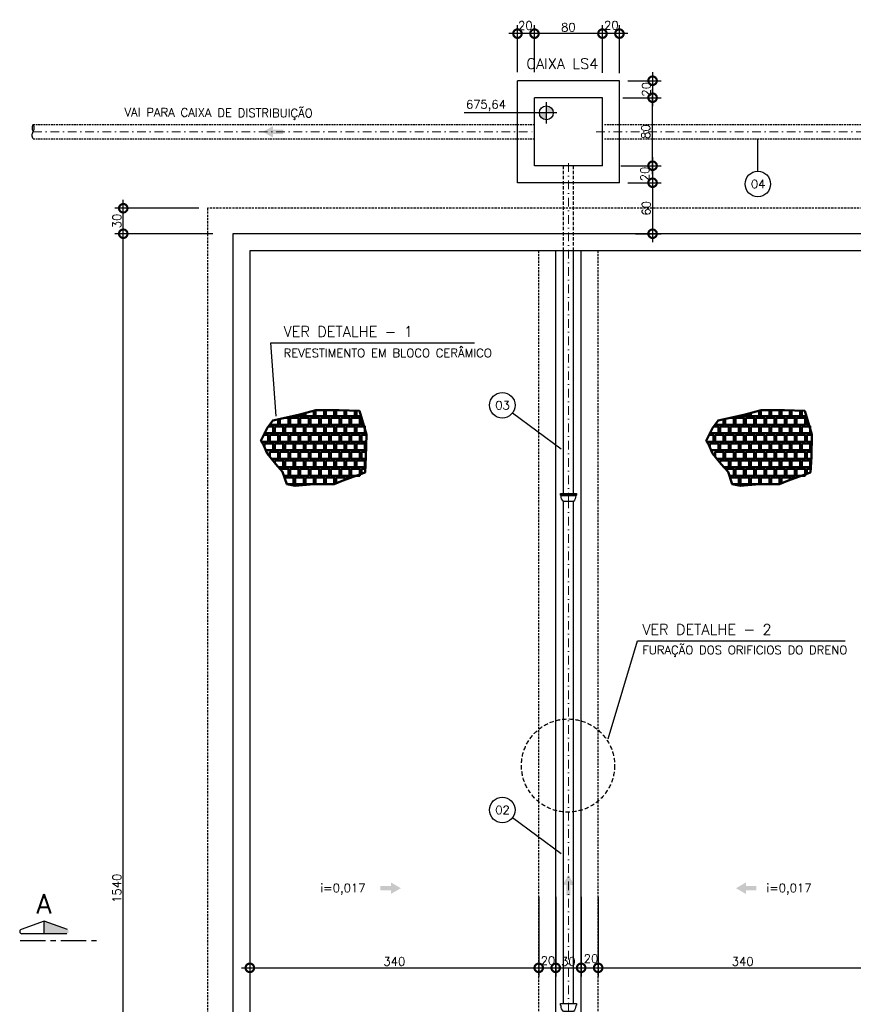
# Model space of a CAD drawing. Header units: millimetres. Extents: x 6229 to 11806, y 4271 to 11505.
# Tile 16 of 25: x 6566 to 7547, y 10229 to 11387. Entities that reach past the tile are written whole.
import ezdxf
from ezdxf.enums import TextEntityAlignment as Align

# ---------------------------------------------------------------- set-up
doc = ezdxf.new("R2010")
doc.units = ezdxf.units.MM
doc.header["$LTSCALE"] = 8
doc.header["$MEASUREMENT"] = 0
for name, pattern in [('CENTERX2', [4, 2.5, -0.5, 0.5, -0.5]), ('DASHDOT', [25.4, 12.7, -6.35, 0, -6.35]), ('DASHED', [0.75, 0.5, -0.25]), ('HIDDEN', [9.525, 6.35, -3.175])]:
    doc.linetypes.add(name, pattern=pattern)
doc.layers.get('Defpoints').update_dxf_attribs({"color": 200})
for name, color, linetype, lineweight in [('BAR-EIXOS', 7, 'DASHDOT', 20), ('BAR-PECAS', 2, 'Continuous', 30), ('PAREDE4', 3, 'Continuous', 50)]:
    doc.layers.add(name, color=color, linetype=linetype, lineweight=lineweight)
for name, color, linetype in [('COTAS', 16, 'Continuous'), ('DIM', 7, 'Continuous'), ('EIXO', 7, 'DASHDOT'), ('ELEVAÇÃO', 2, 'Continuous'), ('ESTRUTURA', 6, 'Continuous'), ('LIMHATRA', 2, 'HIDDEN'), ('RELAÇÀO', 2, 'Continuous'), ('TEXTO', 2, 'Continuous')]:
    doc.layers.add(name, color=color, linetype=linetype)
doc.styles.add('ROMANS', font='ROMANS.shx')
doc.dimstyles.new('DIM50', dxfattribs={"dimscale": 0, "dimtxt": 10, "dimasz": 20, "dimexe": 10, "dimexo": 10, "dimgap": 2.5, "dimtad": 1, "dimdec": 0, "dimtxsty": 'ROMANS', "dimblk": 'ARCHTICK', "dimblk1": 'DOTSMALL', "dimblk2": 'DOTSMALL', "dimsah": 1, "dimcen": 2.5, "dimdle": 10, "dimclrd": 7, "dimclre": 7, "dimclrt": 2, "dimazin": 0, "dimtfac": 1, "dimtdec": 0, "dimtmove": 2, "dimatfit": 3, "dimldrblk": 'ARCHTICK', "dimfxl": 0, "dimarcsym": 0})

# ---------------------------------------------------------------- blocks, each defined once
blk = doc.blocks.new('_DOTSMALL')
at = {"color": 0, "linetype": 'ByBlock', "const_width": 0.5}
blk.add_lwpolyline([(-0.0625, 0, 1), (0.0625, 0, 1)], format="xyb", close=True, dxfattribs=at)
blk = doc.blocks.new('*D12')
at = {"layer": 'Defpoints', "color": 0}
for p in [(7271.7, 11315.7), (7280.7, 11295.7), (7310.7, 11295.7)]:
    blk.add_point(p, dxfattribs=at)
at = {"layer": 'DIM', "color": 7, "lineweight": -2}
for p, q in [((7310.7, 11325.7), (7310.7, 11285.7)), ((7281.7, 11315.7), (7320.7, 11315.7)), ((7290.7, 11295.7), (7320.7, 11295.7))]:
    blk.add_line(p, q, dxfattribs=at)
at = {"layer": 'DIM', "color": 7, "lineweight": -2, "xscale": 20, "yscale": 20, "zscale": 20}
for p, rotation in [((7310.7, 11315.7), 90), ((7310.7, 11295.7), 270)]:
    blk.add_blockref('_DOTSMALL', p, dxfattribs=dict(at, rotation=rotation))
at = {"layer": 'DIM', "color": 2, "insert": (7303.3, 11305.7), "char_height": 10, "attachment_point": 5, "rotation": 90, "style": 'ROMANS'}
blk.add_mtext('20', dxfattribs=at)
blk = doc.blocks.new('_ArchTick')
at = {"layer": 'COTAS', "color": 0, "const_width": 0.15}
blk.add_lwpolyline([(-0.5, -0.5), (0.5, 0.5)], dxfattribs=at)
blk = doc.blocks.new('*D13')
at = {"layer": 'Defpoints', "color": 0}
for p in [(7265.7, 11295.7), (7310.7, 11295.7), (7263.3, 11215.7)]:
    blk.add_point(p, dxfattribs=at)
at = {"layer": 'DIM', "color": 7, "lineweight": -2}
for p, q in [((7310.7, 11205.7), (7310.7, 11305.7)), ((7275.7, 11295.7), (7320.7, 11295.7)), ((7273.3, 11215.7), (7320.7, 11215.7))]:
    blk.add_line(p, q, dxfattribs=at)
at = {"layer": 'DIM', "color": 7, "lineweight": -2, "xscale": 20, "yscale": 20, "zscale": 20}
for p, rotation in [((7310.7, 11295.7), 90), ((7310.7, 11215.7), 270)]:
    blk.add_blockref('_DOTSMALL', p, dxfattribs=dict(at, rotation=rotation))
at = {"layer": 'DIM', "color": 2, "insert": (7302.7, 11255.7), "char_height": 10, "attachment_point": 5, "rotation": 90, "style": 'ROMANS'}
blk.add_mtext('80', dxfattribs=at)
blk = doc.blocks.new('*D14')
at = {"layer": 'Defpoints', "color": 0}
for p in [(7251.7, 11371.1), (7251.7, 11330), (7271.7, 11314.7)]:
    blk.add_point(p, dxfattribs=at)
at = {"layer": 'DIM', "color": 7, "lineweight": -2}
for p, q in [((7251.7, 11340), (7251.7, 11381.1)), ((7271.7, 11324.7), (7271.7, 11381.1)), ((7281.7, 11371.1), (7241.7, 11371.1))]:
    blk.add_line(p, q, dxfattribs=at)
at = {"layer": 'DIM', "color": 7, "lineweight": -2, "xscale": 20, "yscale": 20, "zscale": 20, "rotation": 180}
blk.add_blockref('_DOTSMALL', (7251.7, 11371.1), dxfattribs=at)
at = {"layer": 'DIM', "color": 7, "lineweight": -2, "xscale": 20, "yscale": 20, "zscale": 20}
blk.add_blockref('_DOTSMALL', (7271.7, 11371.1), dxfattribs=at)
at = {"layer": 'DIM', "color": 2, "insert": (7262.1, 11380.9), "char_height": 10, "attachment_point": 5, "style": 'ROMANS'}
blk.add_mtext('20', dxfattribs=at)
blk = doc.blocks.new('*D15')
at = {"layer": 'Defpoints', "color": 0}
for p in [(7171.7, 11371.1), (7171.7, 11315.9), (7251.7, 11315)]:
    blk.add_point(p, dxfattribs=at)
at = {"layer": 'DIM', "color": 7, "lineweight": -2}
for p, q in [((7171.7, 11325.9), (7171.7, 11381.1)), ((7251.7, 11325), (7251.7, 11381.1)), ((7261.7, 11371.1), (7161.7, 11371.1))]:
    blk.add_line(p, q, dxfattribs=at)
at = {"layer": 'DIM', "color": 7, "lineweight": -2, "xscale": 20, "yscale": 20, "zscale": 20, "rotation": 180}
blk.add_blockref('_DOTSMALL', (7171.7, 11371.1), dxfattribs=at)
at = {"layer": 'DIM', "color": 7, "lineweight": -2, "xscale": 20, "yscale": 20, "zscale": 20}
blk.add_blockref('_DOTSMALL', (7251.7, 11371.1), dxfattribs=at)
at = {"layer": 'DIM', "color": 2, "insert": (7211.7, 11378.6), "char_height": 10, "attachment_point": 5, "style": 'ROMANS'}
blk.add_mtext('80', dxfattribs=at)
blk = doc.blocks.new('*D16')
at = {"layer": 'Defpoints', "color": 0}
for p in [(7151.7, 11371.1), (7151.7, 11315.6), (7171.7, 11315.9)]:
    blk.add_point(p, dxfattribs=at)
at = {"layer": 'DIM', "color": 7, "lineweight": -2}
for p, q in [((7151.7, 11325.6), (7151.7, 11381.1)), ((7171.7, 11325.9), (7171.7, 11381.1)), ((7181.7, 11371.1), (7141.7, 11371.1))]:
    blk.add_line(p, q, dxfattribs=at)
at = {"layer": 'DIM', "color": 7, "lineweight": -2, "xscale": 20, "yscale": 20, "zscale": 20, "rotation": 180}
blk.add_blockref('_DOTSMALL', (7151.7, 11371.1), dxfattribs=at)
at = {"layer": 'DIM', "color": 7, "lineweight": -2, "xscale": 20, "yscale": 20, "zscale": 20}
blk.add_blockref('_DOTSMALL', (7171.7, 11371.1), dxfattribs=at)
at = {"layer": 'DIM', "color": 2, "insert": (7161, 11380.6), "char_height": 10, "attachment_point": 5, "style": 'ROMANS'}
blk.add_mtext('20', dxfattribs=at)
blk = doc.blocks.new('*D21')
at = {"layer": 'Defpoints', "color": 0}
for p in [(7265.7, 11215.7), (7271.7, 11195.7), (7310.7, 11195.7)]:
    blk.add_point(p, dxfattribs=at)
at = {"layer": 'DIM', "color": 7, "lineweight": -2}
for p, q in [((7310.7, 11225.7), (7310.7, 11185.7)), ((7275.7, 11215.7), (7320.7, 11215.7)), ((7281.7, 11195.7), (7320.7, 11195.7))]:
    blk.add_line(p, q, dxfattribs=at)
at = {"layer": 'DIM', "color": 7, "lineweight": -2, "xscale": 20, "yscale": 20, "zscale": 20}
for p, rotation in [((7310.7, 11215.7), 90), ((7310.7, 11195.7), 270)]:
    blk.add_blockref('_DOTSMALL', p, dxfattribs=dict(at, rotation=rotation))
at = {"layer": 'DIM', "color": 2, "insert": (7301.6, 11206.1), "char_height": 10, "attachment_point": 5, "rotation": 90, "style": 'ROMANS'}
blk.add_mtext('20', dxfattribs=at)
blk = doc.blocks.new('*D22')
at = {"layer": 'Defpoints', "color": 0}
for p in [(7271.7, 11195.7), (7280.7, 11135.7), (7310.7, 11135.7)]:
    blk.add_point(p, dxfattribs=at)
at = {"layer": 'DIM', "color": 7, "lineweight": -2}
for p, q in [((7310.7, 11205.7), (7310.7, 11125.7)), ((7281.7, 11195.7), (7320.7, 11195.7)), ((7290.7, 11135.7), (7320.7, 11135.7))]:
    blk.add_line(p, q, dxfattribs=at)
at = {"layer": 'DIM', "color": 7, "lineweight": -2, "xscale": 20, "yscale": 20, "zscale": 20}
for p, rotation in [((7310.7, 11195.7), 90), ((7310.7, 11135.7), 270)]:
    blk.add_blockref('_DOTSMALL', p, dxfattribs=dict(at, rotation=rotation))
at = {"layer": 'DIM', "color": 2, "insert": (7303.2, 11165.7), "char_height": 10, "attachment_point": 5, "rotation": 90, "style": 'ROMANS'}
blk.add_mtext('60', dxfattribs=at)
blk = doc.blocks.new('*D23')
at = {"layer": 'Defpoints', "color": 0}
for p in [(6687.7, 11135.7), (6786.7, 11135.7), (6718.6, 9595.7)]:
    blk.add_point(p, dxfattribs=at)
at = {"layer": 'DIM', "color": 7, "lineweight": -2}
for p, q in [((6687.7, 9585.7), (6687.7, 11145.7)), ((6776.7, 11135.7), (6677.7, 11135.7)), ((6708.6, 9595.7), (6677.7, 9595.7))]:
    blk.add_line(p, q, dxfattribs=at)
at = {"layer": 'DIM', "color": 7, "lineweight": -2, "xscale": 20, "yscale": 20, "zscale": 20}
for p, rotation in [((6687.7, 11135.7), 90), ((6687.7, 9595.7), 270)]:
    blk.add_blockref('_DOTSMALL', p, dxfattribs=dict(at, rotation=rotation))
at = {"layer": 'DIM', "color": 2, "insert": (6680.2, 10365.7), "char_height": 10, "attachment_point": 5, "rotation": 90, "style": 'ROMANS'}
blk.add_mtext('1540', dxfattribs=at)
blk = doc.blocks.new('*D27')
at = {"layer": 'Defpoints', "color": 0}
for p in [(6687.7, 11165.7), (6786.7, 11165.7), (6803.3, 11135.7)]:
    blk.add_point(p, dxfattribs=at)
at = {"layer": 'DIM', "color": 7, "lineweight": -2}
for p, q in [((6687.7, 11125.7), (6687.7, 11175.7)), ((6776.7, 11165.7), (6677.7, 11165.7)), ((6793.3, 11135.7), (6677.7, 11135.7))]:
    blk.add_line(p, q, dxfattribs=at)
at = {"layer": 'DIM', "color": 7, "lineweight": -2, "xscale": 20, "yscale": 20, "zscale": 20}
for p, rotation in [((6687.7, 11165.7), 90), ((6687.7, 11135.7), 270)]:
    blk.add_blockref('_DOTSMALL', p, dxfattribs=dict(at, rotation=rotation))
at = {"layer": 'DIM', "color": 2, "insert": (6680.2, 11150.7), "char_height": 10, "attachment_point": 5, "rotation": 90, "style": 'ROMANS'}
blk.add_mtext('30', dxfattribs=at)
blk = doc.blocks.new('*D28')
at = {"layer": 'Defpoints', "color": 0}
for p in [(6836.7, 10365.7), (7176.7, 10355.7), (7176.7, 10272.1)]:
    blk.add_point(p, dxfattribs=at)
at = {"layer": 'DIM', "color": 7, "lineweight": -2}
for p, q in [((6836.7, 10355.7), (6836.7, 10262.1)), ((7176.7, 10345.7), (7176.7, 10262.1)), ((6826.7, 10272.1), (7186.7, 10272.1))]:
    blk.add_line(p, q, dxfattribs=at)
at = {"layer": 'DIM', "color": 7, "lineweight": -2, "xscale": 20, "yscale": 20, "zscale": 20, "rotation": 180}
blk.add_blockref('_DOTSMALL', (6836.7, 10272.1), dxfattribs=at)
at = {"layer": 'DIM', "color": 7, "lineweight": -2, "xscale": 20, "yscale": 20, "zscale": 20}
blk.add_blockref('_DOTSMALL', (7176.7, 10272.1), dxfattribs=at)
at = {"layer": 'DIM', "color": 2, "insert": (7006.7, 10279.6), "char_height": 10, "attachment_point": 5, "style": 'ROMANS'}
blk.add_mtext('340', dxfattribs=at)
blk = doc.blocks.new('*D29')
at = {"layer": 'Defpoints', "color": 0}
for p in [(7176.7, 10365.7), (7196.7, 10365.7), (7196.7, 10272.1)]:
    blk.add_point(p, dxfattribs=at)
at = {"layer": 'DIM', "color": 7, "lineweight": -2}
for p, q in [((7176.7, 10355.7), (7176.7, 10262.1)), ((7196.7, 10355.7), (7196.7, 10262.1)), ((7166.7, 10272.1), (7206.7, 10272.1))]:
    blk.add_line(p, q, dxfattribs=at)
at = {"layer": 'DIM', "color": 7, "lineweight": -2, "xscale": 20, "yscale": 20, "zscale": 20, "rotation": 180}
blk.add_blockref('_DOTSMALL', (7176.7, 10272.1), dxfattribs=at)
at = {"layer": 'DIM', "color": 7, "lineweight": -2, "xscale": 20, "yscale": 20, "zscale": 20}
blk.add_blockref('_DOTSMALL', (7196.7, 10272.1), dxfattribs=at)
at = {"layer": 'DIM', "color": 2, "insert": (7187.5, 10280.6), "char_height": 10, "attachment_point": 5, "style": 'ROMANS'}
blk.add_mtext('20', dxfattribs=at)
blk = doc.blocks.new('*D30')
at = {"layer": 'Defpoints', "color": 0}
for p in [(7196.7, 10355.7), (7226.7, 10355.7), (7226.7, 10272.1)]:
    blk.add_point(p, dxfattribs=at)
at = {"layer": 'DIM', "color": 7, "lineweight": -2}
for p, q in [((7196.7, 10345.7), (7196.7, 10262.1)), ((7226.7, 10345.7), (7226.7, 10262.1)), ((7186.7, 10272.1), (7236.7, 10272.1))]:
    blk.add_line(p, q, dxfattribs=at)
at = {"layer": 'DIM', "color": 7, "lineweight": -2, "xscale": 20, "yscale": 20, "zscale": 20, "rotation": 180}
blk.add_blockref('_DOTSMALL', (7196.7, 10272.1), dxfattribs=at)
at = {"layer": 'DIM', "color": 7, "lineweight": -2, "xscale": 20, "yscale": 20, "zscale": 20}
blk.add_blockref('_DOTSMALL', (7226.7, 10272.1), dxfattribs=at)
at = {"layer": 'DIM', "color": 2, "insert": (7211.7, 10279.6), "char_height": 10, "attachment_point": 5, "style": 'ROMANS'}
blk.add_mtext('30', dxfattribs=at)
blk = doc.blocks.new('*D31')
at = {"layer": 'Defpoints', "color": 0}
for p in [(7226.7, 10365.7), (7246.7, 10365.7), (7246.7, 10272.1)]:
    blk.add_point(p, dxfattribs=at)
at = {"layer": 'DIM', "color": 7, "lineweight": -2}
for p, q in [((7226.7, 10355.7), (7226.7, 10262.1)), ((7246.7, 10355.7), (7246.7, 10262.1)), ((7216.7, 10272.1), (7256.7, 10272.1))]:
    blk.add_line(p, q, dxfattribs=at)
at = {"layer": 'DIM', "color": 7, "lineweight": -2, "xscale": 20, "yscale": 20, "zscale": 20, "rotation": 180}
blk.add_blockref('_DOTSMALL', (7226.7, 10272.1), dxfattribs=at)
at = {"layer": 'DIM', "color": 7, "lineweight": -2, "xscale": 20, "yscale": 20, "zscale": 20}
blk.add_blockref('_DOTSMALL', (7246.7, 10272.1), dxfattribs=at)
at = {"layer": 'DIM', "color": 2, "insert": (7238.3, 10282.9), "char_height": 10, "attachment_point": 5, "style": 'ROMANS'}
blk.add_mtext('20', dxfattribs=at)
blk = doc.blocks.new('*D32')
at = {"layer": 'Defpoints', "color": 0}
for p in [(7246.7, 10355.7), (7586.7, 10365.7), (7586.7, 10272.1)]:
    blk.add_point(p, dxfattribs=at)
at = {"layer": 'DIM', "color": 7, "lineweight": -2}
for p, q in [((7586.7, 10355.7), (7586.7, 10262.1)), ((7246.7, 10345.7), (7246.7, 10262.1)), ((7236.7, 10272.1), (7596.7, 10272.1))]:
    blk.add_line(p, q, dxfattribs=at)
at = {"layer": 'DIM', "color": 7, "lineweight": -2, "xscale": 20, "yscale": 20, "zscale": 20, "rotation": 180}
blk.add_blockref('_DOTSMALL', (7246.7, 10272.1), dxfattribs=at)
at = {"layer": 'DIM', "color": 7, "lineweight": -2, "xscale": 20, "yscale": 20, "zscale": 20}
blk.add_blockref('_DOTSMALL', (7586.7, 10272.1), dxfattribs=at)
at = {"layer": 'DIM', "color": 2, "insert": (7416.7, 10279.6), "char_height": 10, "attachment_point": 5, "style": 'ROMANS'}
blk.add_mtext('340', dxfattribs=at)

msp = doc.modelspace()

# ---------------------------------------------------------------- hatches: boundary and pattern name
at = {"linetype": 'Continuous'}
for points in [[(6864, 11253.2), (6864, 11248.8), (6852.2, 11255.6), (6864, 11262.4), (6864, 11258), (6876.3, 11258), (6876.3, 11253.2)], [(7214.1, 10369.7), (7218.5, 10369.7), (7211.7, 10381.5), (7205, 10369.7), (7209.3, 10369.7), (7209.3, 10357.4), (7214.1, 10357.4)], [(7002.7, 10368.2), (7002.7, 10372.6), (7014.5, 10365.8), (7002.7, 10359), (7002.7, 10363.4), (6990.4, 10363.4), (6990.4, 10368.2)], [(7420.6, 10368.2), (7420.6, 10372.6), (7408.9, 10365.8), (7420.6, 10359), (7420.6, 10363.4), (7432.9, 10363.4), (7432.9, 10368.2)]]:
    msp.add_hatch(color=7, dxfattribs=at).paths.add_polyline_path(points)
at = {"layer": 'ELEVAÇÃO'}
h = msp.add_hatch(color=256, dxfattribs=at)
h.paths.add_polyline_path([(7185.7, 11286.1), (7185.7, 11277.9), (7193.9, 11277.9, 0.414214)])
h.paths.add_polyline_path([(7185.7, 11277.9), (7177.5, 11277.9, 0.414214), (7185.7, 11269.7)])
at = {"layer": 'RELAÇÀO', "ltscale": 0.2}
msp.add_hatch(color=2, dxfattribs=at).paths.add_polyline_path([(6594.7, 10312.3), (6594.7, 10326.9), (6621.9, 10317.1, -0.841128), (6621.1, 10312.2)])

# ---------------------------------------------------------------- linework, layer by layer
at = {"layer": 'BAR-EIXOS', "ltscale": 0.1}
for p, q in [((6581.7, 11255.7), (7171.7, 11255.7)), ((7244.2, 11255.7), (7844.2, 11255.7)), ((7211.7, 10820.7), (7211.7, 11220.7)), ((7211.7, 10220.7), (7211.7, 10820.7))]:
    msp.add_line(p, q, dxfattribs=at)
at = {"layer": 'BAR-PECAS', "linetype": 'DASHED', "ltscale": 0.5}
for p, q in [((6581.7, 11264.2), (7171.7, 11264.2)), ((7254.2, 11264.2), (7844.2, 11264.2)), ((6581.7, 11247.2), (7171.7, 11247.2)), ((7254.2, 11247.2), (7844.2, 11247.2))]:
    msp.add_line(p, q, dxfattribs=at)
at = {"layer": 'BAR-PECAS', "linetype": 'DASHED'}
for p, q in [((7205.8, 11115.7), (7205.8, 11215.7)), ((7217.6, 11115.7), (7217.6, 11215.7))]:
    msp.add_line(p, q, dxfattribs=at)
at = {"layer": 'BAR-PECAS'}
for p, q in [((7205.8, 10830.1), (7205.8, 11115.7)), ((7217.6, 10830.1), (7217.6, 11115.7)), ((7221.1, 10828.3), (7202.2, 10828.3)), ((7220.3, 10827.5), (7203, 10827.5)), ((7205.8, 10230.1), (7205.8, 10820.7)), ((7217.6, 10230.1), (7217.6, 10820.7))]:
    msp.add_line(p, q, dxfattribs=at)
for points in [[(7205.8, 10820.7, -0.214214), (7203, 10827.5), (7202.2, 10828.3), (7202.2, 10830.1), (7221.1, 10830.1), (7221.1, 10828.3), (7220.3, 10827.5, -0.214214), (7217.6, 10820.7)], [(7205.8, 10220.7, -0.214214), (7203, 10227.5), (7202.2, 10228.3), (7202.2, 10230.1), (7221.1, 10230.1), (7221.1, 10228.3), (7220.3, 10227.5, -0.214214), (7217.6, 10220.7)]]:
    msp.add_lwpolyline(points, format="xyb", close=True, dxfattribs=at)
at = {"layer": 'BAR-PECAS', "ltscale": 12}
msp.add_spline([(6581.7, 11247.2), (6580.5, 11251.7), (6581.7, 11255.8), (6582.9, 11260), (6581.7, 11264.2), (6580.5, 11260), (6581.7, 11255.8)], degree=3, dxfattribs=at)
at = {"layer": 'EIXO', "color": 5, "linetype": 'CENTERX2', "ltscale": 1.5}
msp.add_line((6566.2, 10304.2), (6657.8, 10304.2), dxfattribs=at)
at = {"layer": 'ELEVAÇÃO', "color": 3, "linetype": 'Continuous'}
for p, q in [((7185.7, 11265.4), (7185.7, 11290.4)), ((7198.2, 11277.9), (7088.9, 11277.9))]:
    msp.add_line(p, q, dxfattribs=at)
msp.add_circle((7185.7, 11277.9), 8.2, dxfattribs=at)
at = {"layer": 'ESTRUTURA'}
for p, q in [((7271.7, 11315.7), (7151.7, 11315.7)), ((7151.7, 11195.7), (7151.7, 11315.7)), ((7271.7, 11195.7), (7271.7, 11315.7)), ((7251.7, 11295.7), (7171.7, 11295.7)), ((7171.7, 11215.7), (7171.7, 11295.7)), ((7251.7, 11215.7), (7251.7, 11295.7)), ((7251.7, 11215.7), (7171.7, 11215.7)), ((7271.7, 11195.7), (7151.7, 11195.7)), ((9916.7, 11135.7), (6816.7, 11135.7)), ((6816.7, 11135.7), (6816.7, 9595.7)), ((6836.7, 11115.7), (6836.7, 9615.7)), ((7586.7, 11115.7), (6836.7, 11115.7))]:
    msp.add_line(p, q, dxfattribs=at)
at = {"layer": 'ESTRUTURA', "color": 3}
for p, q in [((7196.7, 9665.7), (7196.7, 11115.7)), ((7226.7, 9665.7), (7226.7, 11115.7))]:
    msp.add_line(p, q, dxfattribs=at)
at = {"layer": 'LIMHATRA', "linetype": 'HIDDEN', "ltscale": 0.05}
for p, q in [((6786.7, 11165.7), (6786.7, 9565.7)), ((9946.7, 11165.7), (6786.7, 11165.7))]:
    msp.add_line(p, q, dxfattribs=at)
at = {"layer": 'LIMHATRA', "color": 3, "linetype": 'HIDDEN', "ltscale": 0.05}
for p, q in [((7176.7, 9615.7), (7176.7, 11115.7)), ((7246.7, 9615.7), (7246.7, 11115.7))]:
    msp.add_line(p, q, dxfattribs=at)
at = {"layer": 'LIMHATRA', "color": 4, "ltscale": 0.1}
msp.add_circle((7211.2, 10510.1), 54.8, dxfattribs=at)
at = {"layer": 'PAREDE4'}
for p, q in [((6864.1, 10901), (6854.1, 10901)), ((7388.3, 10901), (7378.3, 10901))]:
    msp.add_line(p, q, dxfattribs=at)
at = {"layer": 'PAREDE4', "color": 7}
for points in [[(6945.5, 10844.9), (6972.3, 10855), (6973.4, 10873.2), (6973.9, 10899.5), (6965.6, 10927.2), (6941.7, 10928.3), (6914.3, 10928.1), (6894, 10922.8), (6863.9, 10915.9), (6856.9, 10907), (6849.7, 10892.1), (6852.6, 10887.2), (6857.1, 10877.2), (6867.2, 10864.5), (6875.3, 10855.8), (6880.3, 10841), (6890.2, 10839.1), (6912.1, 10841), (6936.1, 10841)], [(7469.7, 10844.9), (7496.5, 10855), (7497.6, 10873.2), (7498.1, 10899.5), (7489.8, 10927.2), (7465.9, 10928.3), (7438.5, 10928.1), (7418.2, 10922.8), (7388.1, 10915.9), (7381.1, 10907), (7373.9, 10892.1), (7376.8, 10887.2), (7381.3, 10877.2), (7391.4, 10864.5), (7399.5, 10855.8), (7404.5, 10841), (7414.4, 10839.1), (7436.3, 10841), (7460.3, 10841)]]:
    msp.add_lwpolyline(points, close=True, dxfattribs=at)
at = {"layer": 'PAREDE4'}
for points in [[(6890.1, 10921.9), (6890.1, 10921), (6900.1, 10921), (6900.1, 10924.4)], [(6902.1, 10925), (6902.1, 10921), (6912.1, 10921), (6912.1, 10927.6)], [(6914.1, 10928.1), (6914.1, 10921), (6924.1, 10921), (6924.1, 10928.2)], [(6926.1, 10928.2), (6926.1, 10921), (6936.1, 10921), (6936.1, 10928.3)], [(6938.1, 10928.3), (6938.1, 10921), (6948.1, 10921), (6948.1, 10928)], [(6950.1, 10927.9), (6950.1, 10921), (6960.1, 10921), (6960.1, 10927.5)], [(6962.1, 10927.4), (6962.1, 10921), (6967.4, 10921)], [(7414.3, 10921.9), (7414.3, 10921), (7424.3, 10921), (7424.3, 10924.4)], [(7426.3, 10925), (7426.3, 10921), (7436.3, 10921), (7436.3, 10927.6)], [(7438.3, 10928.1), (7438.3, 10921), (7448.3, 10921), (7448.3, 10928.2)], [(7450.3, 10928.2), (7450.3, 10921), (7460.3, 10921), (7460.3, 10928.3)], [(7462.3, 10928.3), (7462.3, 10921), (7472.3, 10921), (7472.3, 10928)], [(7474.3, 10927.9), (7474.3, 10921), (7484.3, 10921), (7484.3, 10927.5)], [(7486.3, 10927.4), (7486.3, 10921), (7491.6, 10921)], [(6860.1, 10911.1), (6860.1, 10911), (6870.1, 10911), (6870.1, 10917.3)], [(6872.1, 10917.8), (6872.1, 10911), (6882.1, 10911), (6882.1, 10919), (6877.5, 10919)], [(6884.1, 10919), (6884.1, 10911), (6894.1, 10911), (6894.1, 10919), (6884.1, 10919)], [(6896.1, 10919), (6896.1, 10911), (6906.1, 10911), (6906.1, 10919), (6896.1, 10919)], [(6908.1, 10919), (6908.1, 10911), (6918.1, 10911), (6918.1, 10919), (6908.1, 10919)], [(6920.1, 10919), (6920.1, 10911), (6930.1, 10911), (6930.1, 10919), (6920.1, 10919)], [(6932.1, 10919), (6932.1, 10911), (6942.1, 10911), (6942.1, 10919), (6932.1, 10919)], [(6944.1, 10919), (6944.1, 10911), (6954.1, 10911), (6954.1, 10919), (6944.1, 10919)], [(6956.1, 10919), (6956.1, 10911), (6966.1, 10911), (6966.1, 10919), (6956.1, 10919)], [(6968.1, 10919), (6968.1, 10911), (6970.4, 10911)], [(7384.3, 10911.1), (7384.3, 10911), (7394.3, 10911), (7394.3, 10917.3)], [(7396.3, 10917.8), (7396.3, 10911), (7406.3, 10911), (7406.3, 10919), (7401.7, 10919)], [(7408.3, 10919), (7408.3, 10911), (7418.3, 10911), (7418.3, 10919), (7408.3, 10919)], [(7420.3, 10919), (7420.3, 10911), (7430.3, 10911), (7430.3, 10919), (7420.3, 10919)], [(7432.3, 10919), (7432.3, 10911), (7442.3, 10911), (7442.3, 10919), (7432.3, 10919)], [(7444.3, 10919), (7444.3, 10911), (7454.3, 10911), (7454.3, 10919), (7444.3, 10919)], [(7456.3, 10919), (7456.3, 10911), (7466.3, 10911), (7466.3, 10919), (7456.3, 10919)], [(7468.3, 10919), (7468.3, 10911), (7478.3, 10911), (7478.3, 10919), (7468.3, 10919)], [(7480.3, 10919), (7480.3, 10911), (7490.3, 10911), (7490.3, 10919), (7480.3, 10919)], [(7492.3, 10919), (7492.3, 10911), (7494.6, 10911)], [(6854.1, 10901.3), (6854.1, 10901), (6864.1, 10901), (6864.1, 10909), (6858.4, 10909)], [(6866.1, 10909), (6866.1, 10901), (6876.1, 10901), (6876.1, 10909), (6866.1, 10909)], [(6878.1, 10909), (6878.1, 10901), (6888.1, 10901), (6888.1, 10909), (6878.1, 10909)], [(6890.1, 10909), (6890.1, 10901), (6900.1, 10901), (6900.1, 10909), (6890.1, 10909)], [(6902.1, 10909), (6902.1, 10901), (6912.1, 10901), (6912.1, 10909), (6902.1, 10909)], [(6914.1, 10909), (6914.1, 10901), (6924.1, 10901), (6924.1, 10909), (6914.1, 10909)], [(6926.1, 10909), (6926.1, 10901), (6936.1, 10901), (6936.1, 10909), (6926.1, 10909)], [(6938.1, 10909), (6938.1, 10901), (6948.1, 10901), (6948.1, 10909), (6938.1, 10909)], [(6950.1, 10909), (6950.1, 10901), (6960.1, 10901), (6960.1, 10909), (6950.1, 10909)], [(6962.1, 10909), (6962.1, 10901), (6972.1, 10901), (6972.1, 10909), (6962.1, 10909)], [(7378.3, 10901.3), (7378.3, 10901), (7388.3, 10901), (7388.3, 10909), (7382.6, 10909)], [(7390.3, 10909), (7390.3, 10901), (7400.3, 10901), (7400.3, 10909), (7390.3, 10909)], [(7402.3, 10909), (7402.3, 10901), (7412.3, 10901), (7412.3, 10909), (7402.3, 10909)], [(7414.3, 10909), (7414.3, 10901), (7424.3, 10901), (7424.3, 10909), (7414.3, 10909)], [(7426.3, 10909), (7426.3, 10901), (7436.3, 10901), (7436.3, 10909), (7426.3, 10909)], [(7438.3, 10909), (7438.3, 10901), (7448.3, 10901), (7448.3, 10909), (7438.3, 10909)], [(7450.3, 10909), (7450.3, 10901), (7460.3, 10901), (7460.3, 10909), (7450.3, 10909)], [(7462.3, 10909), (7462.3, 10901), (7472.3, 10901), (7472.3, 10909), (7462.3, 10909)], [(7474.3, 10909), (7474.3, 10901), (7484.3, 10901), (7484.3, 10909), (7474.3, 10909)], [(7486.3, 10909), (7486.3, 10901), (7496.3, 10901), (7496.3, 10909), (7486.3, 10909)], [(6850.3, 10891), (6858.1, 10891), (6858.1, 10899), (6853, 10899)], [(6854.1, 10889), (6854.1, 10883.9)], [(6855.4, 10881), (6864.1, 10881), (6864.1, 10889), (6854.1, 10889)], [(6860.1, 10899), (6860.1, 10891), (6870.1, 10891), (6870.1, 10899), (6860.1, 10899)], [(6866.1, 10889), (6866.1, 10881), (6876.1, 10881), (6876.1, 10889), (6866.1, 10889)], [(6872.1, 10899), (6872.1, 10891), (6882.1, 10891), (6882.1, 10899), (6872.1, 10899)], [(6878.1, 10889), (6878.1, 10881), (6888.1, 10881), (6888.1, 10889), (6878.1, 10889)], [(6884.1, 10899), (6884.1, 10891), (6894.1, 10891), (6894.1, 10899), (6884.1, 10899)], [(6890.1, 10889), (6890.1, 10881), (6900.1, 10881), (6900.1, 10889), (6890.1, 10889)], [(6896.1, 10899), (6896.1, 10891), (6906.1, 10891), (6906.1, 10899), (6896.1, 10899)], [(6902.1, 10889), (6902.1, 10881), (6912.1, 10881), (6912.1, 10889), (6902.1, 10889)], [(6908.1, 10899), (6908.1, 10891), (6918.1, 10891), (6918.1, 10899), (6908.1, 10899)], [(6914.1, 10889), (6914.1, 10881), (6924.1, 10881), (6924.1, 10889), (6914.1, 10889)], [(6920.1, 10899), (6920.1, 10891), (6930.1, 10891), (6930.1, 10899), (6920.1, 10899)], [(6926.1, 10889), (6926.1, 10881), (6936.1, 10881), (6936.1, 10889), (6926.1, 10889)], [(6932.1, 10899), (6932.1, 10891), (6942.1, 10891), (6942.1, 10899), (6932.1, 10899)], [(6938.1, 10889), (6938.1, 10881), (6948.1, 10881), (6948.1, 10889), (6938.1, 10889)], [(6944.1, 10899), (6944.1, 10891), (6954.1, 10891), (6954.1, 10899), (6944.1, 10899)], [(6950.1, 10889), (6950.1, 10881), (6960.1, 10881), (6960.1, 10889), (6950.1, 10889)], [(6956.1, 10899), (6956.1, 10891), (6966.1, 10891), (6966.1, 10899), (6956.1, 10899)], [(6962.1, 10889), (6962.1, 10881), (6972.1, 10881), (6972.1, 10889), (6962.1, 10889)], [(6968.1, 10899), (6968.1, 10891), (6973.7, 10891)], [(6973.9, 10899), (6968.1, 10899)], [(7374.5, 10891), (7382.3, 10891), (7382.3, 10899), (7377.2, 10899)], [(7378.3, 10889), (7378.3, 10883.9)], [(7379.6, 10881), (7388.3, 10881), (7388.3, 10889), (7378.3, 10889)], [(7384.3, 10899), (7384.3, 10891), (7394.3, 10891), (7394.3, 10899), (7384.3, 10899)], [(7390.3, 10889), (7390.3, 10881), (7400.3, 10881), (7400.3, 10889), (7390.3, 10889)], [(7396.3, 10899), (7396.3, 10891), (7406.3, 10891), (7406.3, 10899), (7396.3, 10899)], [(7402.3, 10889), (7402.3, 10881), (7412.3, 10881), (7412.3, 10889), (7402.3, 10889)], [(7408.3, 10899), (7408.3, 10891), (7418.3, 10891), (7418.3, 10899), (7408.3, 10899)], [(7414.3, 10889), (7414.3, 10881), (7424.3, 10881), (7424.3, 10889), (7414.3, 10889)], [(7420.3, 10899), (7420.3, 10891), (7430.3, 10891), (7430.3, 10899), (7420.3, 10899)], [(7426.3, 10889), (7426.3, 10881), (7436.3, 10881), (7436.3, 10889), (7426.3, 10889)], [(7432.3, 10899), (7432.3, 10891), (7442.3, 10891), (7442.3, 10899), (7432.3, 10899)], [(7438.3, 10889), (7438.3, 10881), (7448.3, 10881), (7448.3, 10889), (7438.3, 10889)], [(7444.3, 10899), (7444.3, 10891), (7454.3, 10891), (7454.3, 10899), (7444.3, 10899)], [(7450.3, 10889), (7450.3, 10881), (7460.3, 10881), (7460.3, 10889), (7450.3, 10889)], [(7456.3, 10899), (7456.3, 10891), (7466.3, 10891), (7466.3, 10899), (7456.3, 10899)], [(7462.3, 10889), (7462.3, 10881), (7472.3, 10881), (7472.3, 10889), (7462.3, 10889)], [(7468.3, 10899), (7468.3, 10891), (7478.3, 10891), (7478.3, 10899), (7468.3, 10899)], [(7474.3, 10889), (7474.3, 10881), (7484.3, 10881), (7484.3, 10889), (7474.3, 10889)], [(7480.3, 10899), (7480.3, 10891), (7490.3, 10891), (7490.3, 10899), (7480.3, 10899)], [(7486.3, 10889), (7486.3, 10881), (7496.3, 10881), (7496.3, 10889), (7486.3, 10889)], [(7492.3, 10899), (7492.3, 10891), (7497.9, 10891)], [(7498.1, 10899), (7492.3, 10899)], [(6860.1, 10879), (6860.1, 10873.4)], [(6862, 10871), (6870.1, 10871), (6870.1, 10879), (6860.1, 10879)], [(6872.1, 10879), (6872.1, 10871), (6882.1, 10871), (6882.1, 10879), (6872.1, 10879)], [(6884.1, 10879), (6884.1, 10871), (6894.1, 10871), (6894.1, 10879), (6884.1, 10879)], [(6896.1, 10879), (6896.1, 10871), (6906.1, 10871), (6906.1, 10879), (6896.1, 10879)], [(6908.1, 10879), (6908.1, 10871), (6918.1, 10871), (6918.1, 10879), (6908.1, 10879)], [(6920.1, 10879), (6920.1, 10871), (6930.1, 10871), (6930.1, 10879), (6920.1, 10879)], [(6932.1, 10879), (6932.1, 10871), (6942.1, 10871), (6942.1, 10879), (6932.1, 10879)], [(6944.1, 10879), (6944.1, 10871), (6954.1, 10871), (6954.1, 10879), (6944.1, 10879)], [(6956.1, 10879), (6956.1, 10871), (6966.1, 10871), (6966.1, 10879), (6956.1, 10879)], [(6968.1, 10879), (6968.1, 10871), (6973.3, 10871)], [(6973.5, 10879), (6968.1, 10879)], [(7384.3, 10879), (7384.3, 10873.4)], [(7386.2, 10871), (7394.3, 10871), (7394.3, 10879), (7384.3, 10879)], [(7396.3, 10879), (7396.3, 10871), (7406.3, 10871), (7406.3, 10879), (7396.3, 10879)], [(7408.3, 10879), (7408.3, 10871), (7418.3, 10871), (7418.3, 10879), (7408.3, 10879)], [(7420.3, 10879), (7420.3, 10871), (7430.3, 10871), (7430.3, 10879), (7420.3, 10879)], [(7432.3, 10879), (7432.3, 10871), (7442.3, 10871), (7442.3, 10879), (7432.3, 10879)], [(7444.3, 10879), (7444.3, 10871), (7454.3, 10871), (7454.3, 10879), (7444.3, 10879)], [(7456.3, 10879), (7456.3, 10871), (7466.3, 10871), (7466.3, 10879), (7456.3, 10879)], [(7468.3, 10879), (7468.3, 10871), (7478.3, 10871), (7478.3, 10879), (7468.3, 10879)], [(7480.3, 10879), (7480.3, 10871), (7490.3, 10871), (7490.3, 10879), (7480.3, 10879)], [(7492.3, 10879), (7492.3, 10871), (7497.5, 10871)], [(7497.7, 10879), (7492.3, 10879)], [(6866.1, 10869), (6866.1, 10865.9)], [(6870.4, 10861), (6876.1, 10861), (6876.1, 10869), (6866.1, 10869)], [(6878.1, 10869), (6878.1, 10861), (6888.1, 10861), (6888.1, 10869), (6878.1, 10869)], [(6890.1, 10869), (6890.1, 10861), (6900.1, 10861), (6900.1, 10869), (6890.1, 10869)], [(6902.1, 10869), (6902.1, 10861), (6912.1, 10861), (6912.1, 10869), (6902.1, 10869)], [(6914.1, 10869), (6914.1, 10861), (6924.1, 10861), (6924.1, 10869), (6914.1, 10869)], [(6926.1, 10869), (6926.1, 10861), (6936.1, 10861), (6936.1, 10869), (6926.1, 10869)], [(6938.1, 10869), (6938.1, 10861), (6948.1, 10861), (6948.1, 10869), (6938.1, 10869)], [(6950.1, 10869), (6950.1, 10861), (6960.1, 10861), (6960.1, 10869), (6950.1, 10869)], [(6962.1, 10869), (6962.1, 10861), (6972.1, 10861), (6972.1, 10869), (6962.1, 10869)], [(7390.3, 10869), (7390.3, 10865.9)], [(7394.6, 10861), (7400.3, 10861), (7400.3, 10869), (7390.3, 10869)], [(7402.3, 10869), (7402.3, 10861), (7412.3, 10861), (7412.3, 10869), (7402.3, 10869)], [(7414.3, 10869), (7414.3, 10861), (7424.3, 10861), (7424.3, 10869), (7414.3, 10869)], [(7426.3, 10869), (7426.3, 10861), (7436.3, 10861), (7436.3, 10869), (7426.3, 10869)], [(7438.3, 10869), (7438.3, 10861), (7448.3, 10861), (7448.3, 10869), (7438.3, 10869)], [(7450.3, 10869), (7450.3, 10861), (7460.3, 10861), (7460.3, 10869), (7450.3, 10869)], [(7462.3, 10869), (7462.3, 10861), (7472.3, 10861), (7472.3, 10869), (7462.3, 10869)], [(7474.3, 10869), (7474.3, 10861), (7484.3, 10861), (7484.3, 10869), (7474.3, 10869)], [(7486.3, 10869), (7486.3, 10861), (7496.3, 10861), (7496.3, 10869), (7486.3, 10869)], [(6876.9, 10851), (6882.1, 10851), (6882.1, 10859), (6872.1, 10859)], [(6884.1, 10859), (6884.1, 10851), (6894.1, 10851), (6894.1, 10859), (6884.1, 10859)], [(6896.1, 10859), (6896.1, 10851), (6906.1, 10851), (6906.1, 10859), (6896.1, 10859)], [(6908.1, 10859), (6908.1, 10851), (6918.1, 10851), (6918.1, 10859), (6908.1, 10859)], [(6920.1, 10859), (6920.1, 10851), (6930.1, 10851), (6930.1, 10859), (6920.1, 10859)], [(6932.1, 10859), (6932.1, 10851), (6942.1, 10851), (6942.1, 10859), (6932.1, 10859)], [(6944.1, 10859), (6944.1, 10851), (6954.1, 10851), (6954.1, 10859), (6944.1, 10859)], [(6956.1, 10859), (6956.1, 10851), (6966.1, 10851), (6966.1, 10859), (6956.1, 10859)], [(6968.1, 10859), (6968.1, 10853.4)], [(6972.5, 10859), (6968.1, 10859)], [(7401.1, 10851), (7406.3, 10851), (7406.3, 10859), (7396.3, 10859)], [(7408.3, 10859), (7408.3, 10851), (7418.3, 10851), (7418.3, 10859), (7408.3, 10859)], [(7420.3, 10859), (7420.3, 10851), (7430.3, 10851), (7430.3, 10859), (7420.3, 10859)], [(7432.3, 10859), (7432.3, 10851), (7442.3, 10851), (7442.3, 10859), (7432.3, 10859)], [(7444.3, 10859), (7444.3, 10851), (7454.3, 10851), (7454.3, 10859), (7444.3, 10859)], [(7456.3, 10859), (7456.3, 10851), (7466.3, 10851), (7466.3, 10859), (7456.3, 10859)], [(7468.3, 10859), (7468.3, 10851), (7478.3, 10851), (7478.3, 10859), (7468.3, 10859)], [(7480.3, 10859), (7480.3, 10851), (7490.3, 10851), (7490.3, 10859), (7480.3, 10859)], [(7492.3, 10859), (7492.3, 10853.4)], [(7496.7, 10859), (7492.3, 10859)], [(6878.1, 10849), (6878.1, 10847.5)], [(6880.3, 10841), (6888.1, 10841), (6888.1, 10849), (6878.1, 10849)], [(6890.1, 10849), (6890.1, 10841), (6900.1, 10841), (6900.1, 10849), (6890.1, 10849)], [(6902.1, 10849), (6902.1, 10841), (6912.1, 10841), (6912.1, 10849), (6902.1, 10849)], [(6914.1, 10849), (6914.1, 10841), (6924.1, 10841), (6924.1, 10849), (6914.1, 10849)], [(6926.1, 10849), (6926.1, 10841), (6936.1, 10841), (6936.1, 10849), (6926.1, 10849)], [(6938.1, 10849), (6938.1, 10841.9)], [(6948.1, 10845.9), (6948.1, 10849), (6938.1, 10849)], [(6950.1, 10849), (6950.1, 10846.7)], [(6956.3, 10849), (6950.1, 10849)], [(7402.3, 10849), (7402.3, 10847.5)], [(7404.5, 10841), (7412.3, 10841), (7412.3, 10849), (7402.3, 10849)], [(7414.3, 10849), (7414.3, 10841), (7424.3, 10841), (7424.3, 10849), (7414.3, 10849)], [(7426.3, 10849), (7426.3, 10841), (7436.3, 10841), (7436.3, 10849), (7426.3, 10849)], [(7438.3, 10849), (7438.3, 10841), (7448.3, 10841), (7448.3, 10849), (7438.3, 10849)], [(7450.3, 10849), (7450.3, 10841), (7460.3, 10841), (7460.3, 10849), (7450.3, 10849)], [(7462.3, 10849), (7462.3, 10841.9)], [(7472.3, 10845.9), (7472.3, 10849), (7462.3, 10849)], [(7474.3, 10849), (7474.3, 10846.7)], [(7480.5, 10849), (7474.3, 10849)]]:
    msp.add_lwpolyline(points, dxfattribs=at)
at = {"layer": 'RELAÇÀO', "color": 3}
for p, q in [((7434.6, 11209.2), (7434.6, 11247.2)), ((7145.8, 10925), (7203.2, 10882.8)), ((7145.8, 10448.9), (7203.2, 10406.7))]:
    msp.add_line(p, q, dxfattribs=at)
at = {"layer": 'RELAÇÀO', "color": 2}
for p, q in [((6594.7, 10326.9), (6567.4, 10317.1)), ((6621.9, 10317.1), (6594.7, 10326.9)), ((6594.7, 10312.3), (6594.7, 10326.9)), ((6621.1, 10312.2), (6568.3, 10312.3))]:
    msp.add_line(p, q, dxfattribs=at)
at = {"layer": 'RELAÇÀO', "color": 3}
for points in [[(6867.5, 10921), (6861.4, 11007.2), (7101, 11007.2)], [(7258.5, 10541.4), (7292.9, 10656.8), (7537.6, 10656.8)]]:
    msp.add_lwpolyline(points, dxfattribs=at)
for centre in [(7434.6, 11194.2), (7133.8, 10933.9), (7133.8, 10457.8)]:
    msp.add_circle(centre, 15, dxfattribs=at)
at = {"layer": 'RELAÇÀO', "color": 2}
msp.add_arc((6568.3, 10314.8), 2.5, 109.7739, 270.0465, dxfattribs=at)

# ---------------------------------------------------------------- texts
at = {"layer": 'RELAÇÀO', "style": 'ROMANS'}
for s, p in [('04', (7435, 11194.2)), ('03', (7134.1, 10933.9)), ('02', (7134.1, 10457.8))]:
    msp.add_text(s, height=10, dxfattribs=at).set_placement(p, align=Align.MIDDLE)
at = {"layer": 'TEXTO', "color": 4, "lineweight": -3, "style": 'ROMANS'}
for s, p in [('CAIXA LS4', (7162.2, 11329.5)), ('VER DETALHE - 1', (6876.4, 11014.3)), ('VER DETALHE - 2', (7298.6, 10663.9))]:
    msp.add_text(s, height=12.5, rotation=0, dxfattribs=at).set_placement(p)
at = {"layer": 'TEXTO', "style": 'ROMANS'}
for s, rotation, p in [('VAI PARA CAIXA DE DISTRIBUIÇÃO', 359.7053, (6689.1, 11273.7)), ('675,64', 0, (7091, 11282.9)), ('REVESTIMENTO EM BLOCO CERÂMICO', 0, (6876.4, 10990.4)), ('i=0,017', 360, (6919.6, 10361.1)), ('i=0,017', 0, (7444.7, 10361.1))]:
    msp.add_text(s, height=10, rotation=rotation, dxfattribs=at).set_placement(p)
at = {"layer": 'TEXTO', "lineweight": -3, "style": 'ROMANS'}
msp.add_text('FURAÇÃO DOS ORIFICIOS DO DRENO', height=10, rotation=0, dxfattribs=at).set_placement((7298.6, 10641))
at = {"layer": 'TEXTO', "color": 5, "style": 'ROMANS'}
msp.add_text('A', height=23, rotation=0, dxfattribs=at).set_placement((6594.3, 10347.4), align=Align.MIDDLE)

# ---------------------------------------------------------------- dimensions: what is measured, and where the dimension line sits
at = {"layer": 'DIM'}
for base, p1, p2, angle, picture, middle in [((7151.7, 11371.1), (7171.7, 11315.9), (7151.7, 11315.6), 180, '*D16', (7161, 11380.6)), ((7251.7, 11371.1), (7271.7, 11314.7), (7251.7, 11330), 180, '*D14', (7262.1, 11380.9)), ((7310.7, 11295.7), (7271.7, 11315.7), (7280.7, 11295.7), 270, '*D12', (7303.3, 11305.7)), ((7310.7, 11295.7), (7263.3, 11215.7), (7265.7, 11295.7), 270, '*D13', (7302.7, 11255.7)), ((7310.7, 11195.7), (7265.7, 11215.7), (7271.7, 11195.7), 270, '*D21', (7301.6, 11206.1))]:
    dim = msp.add_linear_dim(base=base, p1=p1, p2=p2, angle=angle, dimstyle='DIM50', override={"dimscale": 1}, dxfattribs=at)
    dim.commit()
    dim.dimension.update_dxf_attribs({"geometry": picture, "text_midpoint": middle, "dimtype": 160})
for base, p1, p2, angle, picture, middle in [((7171.7, 11371.1), (7251.7, 11315), (7171.7, 11315.9), 180, '*D15', (7211.7, 11378.6)), ((7310.7, 11135.7), (7271.7, 11195.7), (7280.7, 11135.7), 270, '*D22', (7303.2, 11165.7)), ((6687.7, 11165.7), (6803.3, 11135.7), (6786.7, 11165.7), 90, '*D27', (6680.2, 11150.7)), ((6687.7, 11135.7), (6718.6, 9595.7), (6786.7, 11135.7), 90, '*D23', (6680.2, 10365.7))]:
    dim = msp.add_linear_dim(base=base, p1=p1, p2=p2, angle=angle, dimstyle='DIM50', override={"dimscale": 1}, dxfattribs=at)
    dim.commit()
    dim.dimension.update_dxf_attribs({"geometry": picture, "text_midpoint": middle})
for base, p1, p2, picture, middle in [((7176.7, 10272.1), (6836.7, 10365.7), (7176.7, 10355.7), '*D28', (7006.7, 10279.6)), ((7226.7, 10272.1), (7196.7, 10355.7), (7226.7, 10355.7), '*D30', (7211.7, 10279.6)), ((7586.7, 10272.1), (7246.7, 10355.7), (7586.7, 10365.7), '*D32', (7416.7, 10279.6))]:
    dim = msp.add_linear_dim(base=base, p1=p1, p2=p2, dimstyle='DIM50', override={"dimscale": 1}, dxfattribs=at)
    dim.commit()
    dim.dimension.update_dxf_attribs({"geometry": picture, "text_midpoint": middle})
for base, p1, p2, picture, middle in [((7196.7, 10272.1), (7176.7, 10365.7), (7196.7, 10365.7), '*D29', (7187.5, 10280.6)), ((7246.7, 10272.1), (7226.7, 10365.7), (7246.7, 10365.7), '*D31', (7238.3, 10282.9))]:
    dim = msp.add_linear_dim(base=base, p1=p1, p2=p2, dimstyle='DIM50', override={"dimscale": 1}, dxfattribs=at)
    dim.commit()
    dim.dimension.update_dxf_attribs({"geometry": picture, "text_midpoint": middle, "dimtype": 160})

doc.saveas('drawing.dxf')
